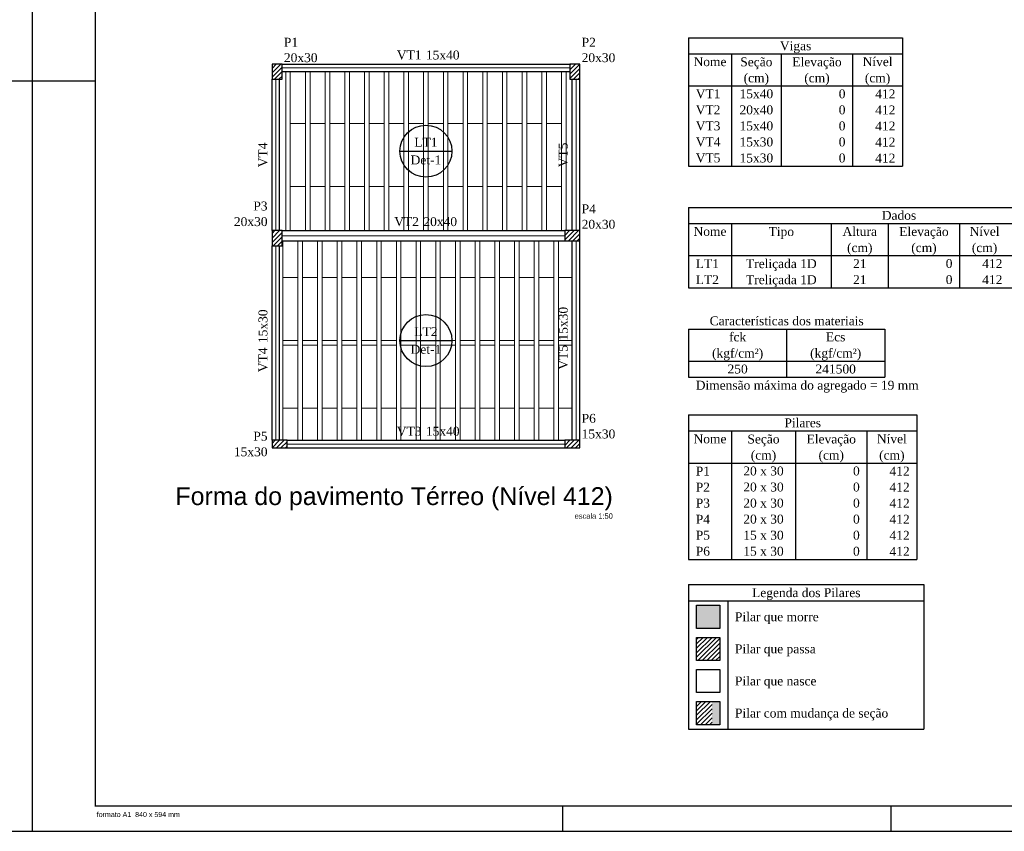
# Model space of a CAD drawing. Extents: x 1874 to 2462, y -2142 to -2023.
# Tile 11 of 74: x 1957 to 1996, y -2142 to -2110. Entities that reach past the tile are written whole.
import ezdxf

# ---------------------------------------------------------------- set-up
doc = ezdxf.new("R2010")
doc.units = 0
doc.header["$LTSCALE"] = 0.1
doc.header["$MEASUREMENT"] = 0
doc.layers.get('0').update_dxf_attribs({"linetype": 'CONTINUOUS', "lineweight": 25})
for name, color, linetype, lineweight in [('FO-Eixos', 5, 'CONTINUOUS', 5), ('FO-Hachuras das lajes', 1, 'CONTINUOUS', 20), ('FO-Hachuras dos pilares', 80, 'CONTINUOUS', 25), ('FO-PILARES', 160, 'CONTINUOUS', 30), ('FO-Textos das lajes', 7, 'CONTINUOUS', 25), ('FO-Textos das vigas', 7, 'CONTINUOUS', 25), ('FO-Textos dos pilares', 7, 'CONTINUOUS', 25), ('FO-TÍTULOS', 1, 'CONTINUOUS', 25), ('FO-VIGAS', 130, 'CONTINUOUS', 30)]:
    doc.layers.add(name, color=color, linetype=linetype, lineweight=lineweight)
for name, color, linetype in [('RVS-GER', 1, 'CONTINUOUS'), ('XX-CARIMBO', 9, 'CONTINUOUS'), ('XX-FOLHA', 253, 'CONTINUOUS')]:
    doc.layers.add(name, color=color, linetype=linetype)
doc.styles.add('ARIAL', font='arial.ttf')
doc.styles.add('Texto Carimbo', font='arial.ttf')
doc.styles.add('TimesNewRoman', font='times.ttf')
pattern_1 = [(45, (1967.15636, -2126.86705), (-0.08838835, 0.08838835), [])]

# ---------------------------------------------------------------- blocks, each defined once
blk = doc.blocks.new('Aprovacao A-1_SC')
at = {"layer": 'XX-CARIMBO', "ltscale": 0.5}
for p, q in [((0, 594), (0, 0)), ((840, 594), (840, 0)), ((0, 0), (840, 0))]:
    blk.add_line(p, q, dxfattribs=at)
at = {"layer": 'XX-FOLHA', "ltscale": 0.5}
for p, q in [((25, 297), (0, 297)), ((210, 10), (210, 0)), ((210, 10), (210, 0)), ((340, 10), (340, 0))]:
    blk.add_line(p, q, dxfattribs=at)
at = {"layer": 'XX-FOLHA'}
for p, q in [((25, 297), (0, 297)), ((840, 297), (830, 297)), ((840, 271.02), (840, 0))]:
    blk.add_line(p, q, dxfattribs=at)
at = {"layer": 'XX-FOLHA', "ltscale": 0.5, "const_width": 0.5}
blk.add_lwpolyline([(25, 584), (25, 10), (830, 10), (830, 584), (25, 584)], dxfattribs=at)
at = {"layer": 'RVS-GER', "style": 'Texto Carimbo'}
blk.add_text('formato A1  840 x 594 mm', height=2, dxfattribs=at).set_placement((25.5, 5.65))

msp = doc.modelspace()

# ---------------------------------------------------------------- hatches: boundary and pattern name
at = {"layer": 'FO-Hachuras dos pilares', "linetype": 'Continuous'}
h = msp.add_hatch(dxfattribs=at)
h.set_pattern_fill('ANSI31', color=256, style=0)
h.set_pattern_definition(pattern_1)
h.paths.add_polyline_path([(1967.5564, -2111.6713), (1967.3564, -2111.6713), (1967.1564, -2111.6713), (1967.1564, -2111.9713), (1967.1564, -2112.2713), (1967.3564, -2112.2713), (1967.5564, -2112.2713), (1967.5564, -2111.9713)])
h = msp.add_hatch(dxfattribs=at)
h.set_pattern_fill('ANSI31', color=256, style=0)
h.set_pattern_definition(pattern_1)
h.paths.add_polyline_path([(1979.3468, -2111.6713), (1979.1468, -2111.6713), (1978.9468, -2111.6713), (1978.9468, -2111.9713), (1978.9468, -2112.2713), (1979.1468, -2112.2713), (1979.3468, -2112.2713), (1979.3468, -2111.9713)])
h = msp.add_hatch(dxfattribs=at)
h.set_pattern_fill('ANSI31', color=256, style=0)
h.set_pattern_definition(pattern_1)
h.paths.add_polyline_path([(1967.5564, -2118.2671), (1967.3564, -2118.2671), (1967.1564, -2118.2671), (1967.1564, -2118.5671), (1967.1564, -2118.8671), (1967.3564, -2118.8671), (1967.5564, -2118.8671), (1967.5564, -2118.5671)])
h = msp.add_hatch(dxfattribs=at)
h.set_pattern_fill('ANSI31', color=256, style=0)
h.set_pattern_definition(pattern_1)
h.paths.add_polyline_path([(1978.7468, -2118.2671), (1978.7468, -2118.4671), (1978.7468, -2118.6671), (1979.0468, -2118.6671), (1979.3468, -2118.6671), (1979.3468, -2118.4671), (1979.3468, -2118.2671), (1979.0468, -2118.2671)])
h = msp.add_hatch(dxfattribs=at)
h.set_pattern_fill('ANSI31', color=256, style=0)
h.set_pattern_definition(pattern_1)
h.paths.add_polyline_path([(1967.1564, -2126.5671), (1967.1564, -2126.7171), (1967.1564, -2126.8671), (1967.4564, -2126.8671), (1967.7564, -2126.8671), (1967.7564, -2126.7171), (1967.7564, -2126.5671), (1967.4564, -2126.5671)])
h = msp.add_hatch(dxfattribs=at)
h.set_pattern_fill('ANSI31', color=256, style=0)
h.set_pattern_definition(pattern_1)
h.paths.add_polyline_path([(1978.7468, -2126.5671), (1978.7468, -2126.7171), (1978.7468, -2126.8671), (1979.0468, -2126.8671), (1979.3468, -2126.8671), (1979.3468, -2126.7171), (1979.3468, -2126.5671), (1979.0468, -2126.5671)])
for points in [[(1983.9706, -2134.015), (1983.9706, -2133.0972), (1984.8884, -2133.0972), (1984.8884, -2134.015), (1983.9706, -2134.015)], [(1984.5809, -2137.8274), (1984.5809, -2136.9096), (1984.8884, -2136.9096), (1984.8884, -2137.8274), (1984.5809, -2137.8274)]]:
    msp.add_hatch(color=256, dxfattribs=at).paths.add_polyline_path(points)
h = msp.add_hatch(dxfattribs=at)
h.set_pattern_fill('ANSI31', color=256, style=0)
h.set_pattern_definition(pattern_1)
h.paths.add_polyline_path([(1983.9706, -2135.2858), (1983.9706, -2134.368), (1984.8884, -2134.368), (1984.8884, -2135.2858), (1983.9706, -2135.2858)])
h = msp.add_hatch(dxfattribs=at)
h.set_pattern_fill('ANSI31', color=256, style=0)
h.set_pattern_definition(pattern_1)
h.paths.add_polyline_path([(1983.9706, -2137.8274), (1983.9706, -2136.9096), (1984.5809, -2136.9096), (1984.5809, -2137.8274), (1983.9706, -2137.8274)])

# ---------------------------------------------------------------- linework, layer by layer
at = {"layer": 'FO-Eixos'}
for p, q in [((1967.5564, -2111.8213), (1978.9468, -2111.8213)), ((1967.3064, -2118.2671), (1967.3064, -2112.2713)), ((1979.1968, -2118.2671), (1979.1968, -2112.2713)), ((1967.5564, -2118.4671), (1978.7468, -2118.4671)), ((1979.1968, -2126.5671), (1979.1968, -2118.6671)), ((1967.3064, -2126.5671), (1967.3064, -2118.8671)), ((1967.7564, -2126.7171), (1978.7468, -2126.7171))]:
    msp.add_line(p, q, dxfattribs=at)
for points in [[(1967.8814, -2111.9711), (1967.8814, -2114.0191), (1968.4814, -2114.0191), (1968.4814, -2111.9711)], [(1968.6614, -2111.9711), (1968.6614, -2114.0191), (1969.2614, -2114.0191), (1969.2614, -2111.9711)], [(1969.4414, -2111.9711), (1969.4414, -2114.0191), (1970.0414, -2114.0191), (1970.0414, -2111.9711)], [(1970.2214, -2111.9711), (1970.2214, -2114.0191), (1970.8214, -2114.0191), (1970.8214, -2111.9711)], [(1971.0014, -2111.9711), (1971.0014, -2114.0191), (1971.6014, -2114.0191), (1971.6014, -2111.9711)], [(1971.7814, -2111.9711), (1971.7814, -2114.0191), (1972.3814, -2114.0191), (1972.3814, -2111.9711)], [(1972.5614, -2111.9711), (1972.5614, -2114.0191), (1973.1614, -2114.0191), (1973.1614, -2111.9711)], [(1973.3414, -2111.9711), (1973.3414, -2114.0191), (1973.9414, -2114.0191), (1973.9414, -2111.9711)], [(1974.1214, -2111.9711), (1974.1214, -2114.0191), (1974.7214, -2114.0191), (1974.7214, -2111.9711)], [(1974.9014, -2111.9711), (1974.9014, -2114.0191), (1975.5014, -2114.0191), (1975.5014, -2111.9711)], [(1975.6814, -2111.9711), (1975.6814, -2114.0191), (1976.2814, -2114.0191), (1976.2814, -2111.9711)], [(1976.4614, -2111.9711), (1976.4614, -2114.0191), (1977.0614, -2114.0191), (1977.0614, -2111.9711)], [(1977.2414, -2111.9711), (1977.2414, -2114.0191), (1977.8414, -2114.0191), (1977.8414, -2111.9711)], [(1978.0214, -2111.9711), (1978.0214, -2114.0191), (1978.6214, -2114.0191), (1978.6214, -2111.9711)], [(1968.4814, -2118.2671), (1968.4814, -2116.5191), (1967.8814, -2116.5191), (1967.8814, -2118.2671)], [(1969.2614, -2118.2671), (1969.2614, -2116.5191), (1968.6614, -2116.5191), (1968.6614, -2118.2671)], [(1970.0414, -2118.2671), (1970.0414, -2116.5191), (1969.4414, -2116.5191), (1969.4414, -2118.2671)], [(1970.8214, -2118.2671), (1970.8214, -2116.5191), (1970.2214, -2116.5191), (1970.2214, -2118.2671)], [(1971.6014, -2118.2671), (1971.6014, -2116.5191), (1971.0014, -2116.5191), (1971.0014, -2118.2671)], [(1972.3814, -2118.2671), (1972.3814, -2116.5191), (1971.7814, -2116.5191), (1971.7814, -2118.2671)], [(1973.1614, -2118.2671), (1973.1614, -2116.5191), (1972.5614, -2116.5191), (1972.5614, -2118.2671)], [(1973.9414, -2118.2671), (1973.9414, -2116.5191), (1973.3414, -2116.5191), (1973.3414, -2118.2671)], [(1974.7214, -2118.2671), (1974.7214, -2116.5191), (1974.1214, -2116.5191), (1974.1214, -2118.2671)], [(1975.5014, -2118.2671), (1975.5014, -2116.5191), (1974.9014, -2116.5191), (1974.9014, -2118.2671)], [(1976.2814, -2118.2671), (1976.2814, -2116.5191), (1975.6814, -2116.5191), (1975.6814, -2118.2671)], [(1977.0614, -2118.2671), (1977.0614, -2116.5191), (1976.4614, -2116.5191), (1976.4614, -2118.2671)], [(1977.8414, -2118.2671), (1977.8414, -2116.5191), (1977.2414, -2116.5191), (1977.2414, -2118.2671)], [(1978.6214, -2118.2671), (1978.6214, -2116.5191), (1978.0214, -2116.5191), (1978.0214, -2118.2671)], [(1967.5814, -2118.6671), (1967.5814, -2120.1171), (1968.1814, -2120.1171), (1968.1814, -2118.6671)], [(1968.3614, -2118.6671), (1968.3614, -2120.1171), (1968.9614, -2120.1171), (1968.9614, -2118.6671)], [(1969.1414, -2118.6671), (1969.1414, -2120.1171), (1969.7414, -2120.1171), (1969.7414, -2118.6671)], [(1969.9214, -2118.6671), (1969.9214, -2120.1171), (1970.5214, -2120.1171), (1970.5214, -2118.6671)], [(1970.7014, -2118.6671), (1970.7014, -2120.1171), (1971.3014, -2120.1171), (1971.3014, -2118.6671)], [(1971.4814, -2118.6671), (1971.4814, -2120.1171), (1972.0814, -2120.1171), (1972.0814, -2118.6671)], [(1972.2614, -2118.6671), (1972.2614, -2120.1171), (1972.8614, -2120.1171), (1972.8614, -2118.6671)], [(1973.0414, -2118.6671), (1973.0414, -2120.1171), (1973.6414, -2120.1171), (1973.6414, -2118.6671)], [(1973.8214, -2118.6671), (1973.8214, -2120.1171), (1974.4214, -2120.1171), (1974.4214, -2118.6671)], [(1974.6014, -2118.6671), (1974.6014, -2120.1171), (1975.2014, -2120.1171), (1975.2014, -2118.6671)], [(1975.3814, -2118.6671), (1975.3814, -2120.1171), (1975.9814, -2120.1171), (1975.9814, -2118.6671)], [(1976.1614, -2118.6671), (1976.1614, -2120.1171), (1976.7614, -2120.1171), (1976.7614, -2118.6671)], [(1976.9414, -2118.6671), (1976.9414, -2120.1171), (1977.5414, -2120.1171), (1977.5414, -2118.6671)], [(1977.7214, -2118.6671), (1977.7214, -2120.1171), (1978.3214, -2120.1171), (1978.3214, -2118.6671)], [(1978.5014, -2118.6671), (1978.5014, -2120.1171), (1979.0464, -2120.1171)], [(1979.0464, -2120.1171), (1978.5014, -2120.1171), (1978.5014, -2122.6171), (1979.0464, -2122.6171)], [(1979.0464, -2122.7971), (1978.5014, -2122.7971), (1978.5014, -2125.2971), (1979.0464, -2125.2971)], [(1968.1814, -2126.5671), (1968.1814, -2125.2971), (1967.5814, -2125.2971), (1967.5814, -2126.5671)], [(1968.9614, -2126.5671), (1968.9614, -2125.2971), (1968.3614, -2125.2971), (1968.3614, -2126.5671)], [(1969.7414, -2126.5671), (1969.7414, -2125.2971), (1969.1414, -2125.2971), (1969.1414, -2126.5671)], [(1970.5214, -2126.5671), (1970.5214, -2125.2971), (1969.9214, -2125.2971), (1969.9214, -2126.5671)], [(1971.3014, -2126.5671), (1971.3014, -2125.2971), (1970.7014, -2125.2971), (1970.7014, -2126.5671)], [(1972.0814, -2126.5671), (1972.0814, -2125.2971), (1971.4814, -2125.2971), (1971.4814, -2126.5671)], [(1972.8614, -2126.5671), (1972.8614, -2125.2971), (1972.2614, -2125.2971), (1972.2614, -2126.5671)], [(1973.6414, -2126.5671), (1973.6414, -2125.2971), (1973.0414, -2125.2971), (1973.0414, -2126.5671)], [(1974.4214, -2126.5671), (1974.4214, -2125.2971), (1973.8214, -2125.2971), (1973.8214, -2126.5671)], [(1975.2014, -2126.5671), (1975.2014, -2125.2971), (1974.6014, -2125.2971), (1974.6014, -2126.5671)], [(1975.9814, -2126.5671), (1975.9814, -2125.2971), (1975.3814, -2125.2971), (1975.3814, -2126.5671)], [(1976.7614, -2126.5671), (1976.7614, -2125.2971), (1976.1614, -2125.2971), (1976.1614, -2126.5671)], [(1977.5414, -2126.5671), (1977.5414, -2125.2971), (1976.9414, -2125.2971), (1976.9414, -2126.5671)], [(1978.3214, -2126.5671), (1978.3214, -2125.2971), (1977.7214, -2125.2971), (1977.7214, -2126.5671)], [(1979.0464, -2125.2971), (1978.5014, -2125.2971), (1978.5014, -2126.5671)]]:
    msp.add_lwpolyline(points, dxfattribs=at)
for points in [[(1968.4814, -2116.5191), (1968.4814, -2114.0191), (1967.8814, -2114.0191), (1967.8814, -2116.5191), (1968.4814, -2116.5191)], [(1969.2614, -2116.5191), (1969.2614, -2114.0191), (1968.6614, -2114.0191), (1968.6614, -2116.5191), (1969.2614, -2116.5191)], [(1970.0414, -2116.5191), (1970.0414, -2114.0191), (1969.4414, -2114.0191), (1969.4414, -2116.5191), (1970.0414, -2116.5191)], [(1970.8214, -2116.5191), (1970.8214, -2114.0191), (1970.2214, -2114.0191), (1970.2214, -2116.5191), (1970.8214, -2116.5191)], [(1971.6014, -2116.5191), (1971.6014, -2114.0191), (1971.0014, -2114.0191), (1971.0014, -2116.5191), (1971.6014, -2116.5191)], [(1972.3814, -2116.5191), (1972.3814, -2114.0191), (1971.7814, -2114.0191), (1971.7814, -2116.5191), (1972.3814, -2116.5191)], [(1973.1614, -2116.5191), (1973.1614, -2114.0191), (1972.5614, -2114.0191), (1972.5614, -2116.5191), (1973.1614, -2116.5191)], [(1973.9414, -2116.5191), (1973.9414, -2114.0191), (1973.3414, -2114.0191), (1973.3414, -2116.5191), (1973.9414, -2116.5191)], [(1974.7214, -2116.5191), (1974.7214, -2114.0191), (1974.1214, -2114.0191), (1974.1214, -2116.5191), (1974.7214, -2116.5191)], [(1975.5014, -2116.5191), (1975.5014, -2114.0191), (1974.9014, -2114.0191), (1974.9014, -2116.5191), (1975.5014, -2116.5191)], [(1976.2814, -2116.5191), (1976.2814, -2114.0191), (1975.6814, -2114.0191), (1975.6814, -2116.5191), (1976.2814, -2116.5191)], [(1977.0614, -2116.5191), (1977.0614, -2114.0191), (1976.4614, -2114.0191), (1976.4614, -2116.5191), (1977.0614, -2116.5191)], [(1977.8414, -2116.5191), (1977.8414, -2114.0191), (1977.2414, -2114.0191), (1977.2414, -2116.5191), (1977.8414, -2116.5191)], [(1978.6214, -2116.5191), (1978.6214, -2114.0191), (1978.0214, -2114.0191), (1978.0214, -2116.5191), (1978.6214, -2116.5191)], [(1968.1814, -2122.6171), (1968.1814, -2120.1171), (1967.5814, -2120.1171), (1967.5814, -2122.6171), (1968.1814, -2122.6171)], [(1968.9614, -2122.6171), (1968.9614, -2120.1171), (1968.3614, -2120.1171), (1968.3614, -2122.6171), (1968.9614, -2122.6171)], [(1969.7414, -2122.6171), (1969.7414, -2120.1171), (1969.1414, -2120.1171), (1969.1414, -2122.6171), (1969.7414, -2122.6171)], [(1970.5214, -2122.6171), (1970.5214, -2120.1171), (1969.9214, -2120.1171), (1969.9214, -2122.6171), (1970.5214, -2122.6171)], [(1971.3014, -2122.6171), (1971.3014, -2120.1171), (1970.7014, -2120.1171), (1970.7014, -2122.6171), (1971.3014, -2122.6171)], [(1972.0814, -2122.6171), (1972.0814, -2120.1171), (1971.4814, -2120.1171), (1971.4814, -2122.6171), (1972.0814, -2122.6171)], [(1972.8614, -2122.6171), (1972.8614, -2120.1171), (1972.2614, -2120.1171), (1972.2614, -2122.6171), (1972.8614, -2122.6171)], [(1973.6414, -2122.6171), (1973.6414, -2120.1171), (1973.0414, -2120.1171), (1973.0414, -2122.6171), (1973.6414, -2122.6171)], [(1974.4214, -2122.6171), (1974.4214, -2120.1171), (1973.8214, -2120.1171), (1973.8214, -2122.6171), (1974.4214, -2122.6171)], [(1975.2014, -2122.6171), (1975.2014, -2120.1171), (1974.6014, -2120.1171), (1974.6014, -2122.6171), (1975.2014, -2122.6171)], [(1975.9814, -2122.6171), (1975.9814, -2120.1171), (1975.3814, -2120.1171), (1975.3814, -2122.6171), (1975.9814, -2122.6171)], [(1976.7614, -2122.6171), (1976.7614, -2120.1171), (1976.1614, -2120.1171), (1976.1614, -2122.6171), (1976.7614, -2122.6171)], [(1977.5414, -2122.6171), (1977.5414, -2120.1171), (1976.9414, -2120.1171), (1976.9414, -2122.6171), (1977.5414, -2122.6171)], [(1978.3214, -2122.6171), (1978.3214, -2120.1171), (1977.7214, -2120.1171), (1977.7214, -2122.6171), (1978.3214, -2122.6171)], [(1968.1814, -2125.2971), (1968.1814, -2122.7971), (1967.5814, -2122.7971), (1967.5814, -2125.2971), (1968.1814, -2125.2971)], [(1968.9614, -2125.2971), (1968.9614, -2122.7971), (1968.3614, -2122.7971), (1968.3614, -2125.2971), (1968.9614, -2125.2971)], [(1969.7414, -2125.2971), (1969.7414, -2122.7971), (1969.1414, -2122.7971), (1969.1414, -2125.2971), (1969.7414, -2125.2971)], [(1970.5214, -2125.2971), (1970.5214, -2122.7971), (1969.9214, -2122.7971), (1969.9214, -2125.2971), (1970.5214, -2125.2971)], [(1971.3014, -2125.2971), (1971.3014, -2122.7971), (1970.7014, -2122.7971), (1970.7014, -2125.2971), (1971.3014, -2125.2971)], [(1972.0814, -2125.2971), (1972.0814, -2122.7971), (1971.4814, -2122.7971), (1971.4814, -2125.2971), (1972.0814, -2125.2971)], [(1972.8614, -2125.2971), (1972.8614, -2122.7971), (1972.2614, -2122.7971), (1972.2614, -2125.2971), (1972.8614, -2125.2971)], [(1973.6414, -2125.2971), (1973.6414, -2122.7971), (1973.0414, -2122.7971), (1973.0414, -2125.2971), (1973.6414, -2125.2971)], [(1974.4214, -2125.2971), (1974.4214, -2122.7971), (1973.8214, -2122.7971), (1973.8214, -2125.2971), (1974.4214, -2125.2971)], [(1975.2014, -2125.2971), (1975.2014, -2122.7971), (1974.6014, -2122.7971), (1974.6014, -2125.2971), (1975.2014, -2125.2971)], [(1975.9814, -2125.2971), (1975.9814, -2122.7971), (1975.3814, -2122.7971), (1975.3814, -2125.2971), (1975.9814, -2125.2971)], [(1976.7614, -2125.2971), (1976.7614, -2122.7971), (1976.1614, -2122.7971), (1976.1614, -2125.2971), (1976.7614, -2125.2971)], [(1977.5414, -2125.2971), (1977.5414, -2122.7971), (1976.9414, -2122.7971), (1976.9414, -2125.2971), (1977.5414, -2125.2971)], [(1978.3214, -2125.2971), (1978.3214, -2122.7971), (1977.7214, -2122.7971), (1977.7214, -2125.2971), (1978.3214, -2125.2971)]]:
    msp.add_lwpolyline(points, close=True, dxfattribs=at)
at = {"layer": 'FO-Hachuras das lajes'}
for p, q in [((1967.7014, -2118.2671), (1967.7014, -2111.9711)), ((1967.8814, -2118.2671), (1967.8814, -2111.9711)), ((1968.4814, -2118.2671), (1968.4814, -2111.9711)), ((1968.6614, -2118.2671), (1968.6614, -2111.9711)), ((1969.2614, -2118.2671), (1969.2614, -2111.9711)), ((1969.4414, -2118.2671), (1969.4414, -2111.9711)), ((1970.0414, -2118.2671), (1970.0414, -2111.9711)), ((1970.2214, -2118.2671), (1970.2214, -2111.9711)), ((1970.8214, -2118.2671), (1970.8214, -2111.9711)), ((1971.0014, -2118.2671), (1971.0014, -2111.9711)), ((1971.6014, -2118.2671), (1971.6014, -2111.9711)), ((1971.7814, -2118.2671), (1971.7814, -2111.9711)), ((1972.3814, -2118.2671), (1972.3814, -2111.9711)), ((1972.5614, -2118.2671), (1972.5614, -2111.9711)), ((1973.1614, -2118.2671), (1973.1614, -2111.9711)), ((1973.3414, -2118.2671), (1973.3414, -2111.9711)), ((1973.9414, -2118.2671), (1973.9414, -2111.9711)), ((1974.1214, -2118.2671), (1974.1214, -2111.9711)), ((1974.7214, -2118.2671), (1974.7214, -2111.9711)), ((1974.9014, -2118.2671), (1974.9014, -2111.9711)), ((1975.5014, -2118.2671), (1975.5014, -2111.9711)), ((1975.6814, -2118.2671), (1975.6814, -2111.9711)), ((1976.2814, -2118.2671), (1976.2814, -2111.9711)), ((1976.4614, -2118.2671), (1976.4614, -2111.9711)), ((1977.0614, -2118.2671), (1977.0614, -2111.9711)), ((1977.2414, -2118.2671), (1977.2414, -2111.9711)), ((1977.8414, -2118.2671), (1977.8414, -2111.9711)), ((1978.0214, -2118.2671), (1978.0214, -2111.9711)), ((1978.6214, -2118.2671), (1978.6214, -2111.9711)), ((1978.8014, -2118.2671), (1978.8014, -2111.9711)), ((1967.5814, -2126.5671), (1967.5814, -2118.6671)), ((1968.1814, -2126.5671), (1968.1814, -2118.6671)), ((1968.3614, -2126.5671), (1968.3614, -2118.6671)), ((1968.9614, -2126.5671), (1968.9614, -2118.6671)), ((1969.1414, -2126.5671), (1969.1414, -2118.6671)), ((1969.7414, -2126.5671), (1969.7414, -2118.6671)), ((1969.9214, -2126.5671), (1969.9214, -2118.6671)), ((1970.5214, -2126.5671), (1970.5214, -2118.6671)), ((1970.7014, -2126.5671), (1970.7014, -2118.6671)), ((1971.3014, -2126.5671), (1971.3014, -2118.6671)), ((1971.4814, -2126.5671), (1971.4814, -2118.6671)), ((1972.0814, -2126.5671), (1972.0814, -2118.6671)), ((1972.2614, -2126.5671), (1972.2614, -2118.6671)), ((1972.8614, -2126.5671), (1972.8614, -2118.6671)), ((1973.0414, -2126.5671), (1973.0414, -2118.6671)), ((1973.6414, -2126.5671), (1973.6414, -2118.6671)), ((1973.8214, -2126.5671), (1973.8214, -2118.6671)), ((1974.4214, -2126.5671), (1974.4214, -2118.6671)), ((1974.6014, -2126.5671), (1974.6014, -2118.6671)), ((1975.2014, -2126.5671), (1975.2014, -2118.6671)), ((1975.3814, -2126.5671), (1975.3814, -2118.6671)), ((1975.9814, -2126.5671), (1975.9814, -2118.6671)), ((1976.1614, -2126.5671), (1976.1614, -2118.6671)), ((1976.7614, -2126.5671), (1976.7614, -2118.6671)), ((1976.9414, -2126.5671), (1976.9414, -2118.6671)), ((1977.5414, -2126.5671), (1977.5414, -2118.6671)), ((1977.7214, -2126.5671), (1977.7214, -2118.6671)), ((1978.3214, -2126.5671), (1978.3214, -2118.6671)), ((1978.5014, -2126.5671), (1978.5014, -2118.6671)), ((1967.5814, -2122.6171), (1968.1814, -2122.6171)), ((1967.5814, -2122.7971), (1968.1814, -2122.7971)), ((1968.3614, -2122.6171), (1968.9614, -2122.6171)), ((1968.3614, -2122.7971), (1968.9614, -2122.7971)), ((1969.1414, -2122.6171), (1969.7414, -2122.6171)), ((1969.1414, -2122.7971), (1969.7414, -2122.7971)), ((1969.9214, -2122.6171), (1970.5214, -2122.6171)), ((1969.9214, -2122.7971), (1970.5214, -2122.7971)), ((1970.7014, -2122.6171), (1971.3014, -2122.6171)), ((1970.7014, -2122.7971), (1971.3014, -2122.7971)), ((1971.4814, -2122.6171), (1972.0814, -2122.6171)), ((1971.4814, -2122.7971), (1972.0814, -2122.7971)), ((1972.2614, -2122.6171), (1972.8614, -2122.6171)), ((1972.2614, -2122.7971), (1972.8614, -2122.7971)), ((1973.0414, -2122.6171), (1973.6414, -2122.6171)), ((1973.0414, -2122.7971), (1973.6414, -2122.7971)), ((1973.8214, -2122.6171), (1974.4214, -2122.6171)), ((1973.8214, -2122.7971), (1974.4214, -2122.7971)), ((1974.6014, -2122.6171), (1975.2014, -2122.6171)), ((1974.6014, -2122.7971), (1975.2014, -2122.7971)), ((1975.3814, -2122.6171), (1975.9814, -2122.6171)), ((1975.3814, -2122.7971), (1975.9814, -2122.7971)), ((1976.1614, -2122.6171), (1976.7614, -2122.6171)), ((1976.1614, -2122.7971), (1976.7614, -2122.7971)), ((1976.9414, -2122.6171), (1977.5414, -2122.6171)), ((1976.9414, -2122.7971), (1977.5414, -2122.7971)), ((1977.7214, -2122.6171), (1978.3214, -2122.6171)), ((1977.7214, -2122.7971), (1978.3214, -2122.7971)), ((1978.5014, -2122.6171), (1979.0464, -2122.6171)), ((1978.5014, -2122.7971), (1979.0464, -2122.7971))]:
    msp.add_line(p, q, dxfattribs=at)
at = {"layer": 'FO-PILARES'}
for points in [[(1967.5564, -2111.6713), (1967.3564, -2111.6713), (1967.1564, -2111.6713), (1967.1564, -2111.9713), (1967.1564, -2112.2713), (1967.3564, -2112.2713), (1967.5564, -2112.2713), (1967.5564, -2111.9713), (1967.5564, -2111.6713)], [(1979.3468, -2111.6713), (1979.1468, -2111.6713), (1978.9468, -2111.6713), (1978.9468, -2111.9713), (1978.9468, -2112.2713), (1979.1468, -2112.2713), (1979.3468, -2112.2713), (1979.3468, -2111.9713), (1979.3468, -2111.6713)], [(1967.5564, -2118.2671), (1967.3564, -2118.2671), (1967.1564, -2118.2671), (1967.1564, -2118.5671), (1967.1564, -2118.8671), (1967.3564, -2118.8671), (1967.5564, -2118.8671), (1967.5564, -2118.5671), (1967.5564, -2118.2671)], [(1978.7468, -2118.2671), (1978.7468, -2118.4671), (1978.7468, -2118.6671), (1979.0468, -2118.6671), (1979.3468, -2118.6671), (1979.3468, -2118.4671), (1979.3468, -2118.2671), (1979.0468, -2118.2671), (1978.7468, -2118.2671)], [(1967.1564, -2126.5671), (1967.1564, -2126.7171), (1967.1564, -2126.8671), (1967.4564, -2126.8671), (1967.7564, -2126.8671), (1967.7564, -2126.7171), (1967.7564, -2126.5671), (1967.4564, -2126.5671), (1967.1564, -2126.5671)], [(1978.7468, -2126.5671), (1978.7468, -2126.7171), (1978.7468, -2126.8671), (1979.0468, -2126.8671), (1979.3468, -2126.8671), (1979.3468, -2126.7171), (1979.3468, -2126.5671), (1979.0468, -2126.5671), (1978.7468, -2126.5671)], [(1983.9706, -2134.015), (1983.9706, -2133.0972), (1984.8884, -2133.0972), (1984.8884, -2134.015), (1983.9706, -2134.015)], [(1983.9706, -2135.2858), (1983.9706, -2134.368), (1984.8884, -2134.368), (1984.8884, -2135.2858), (1983.9706, -2135.2858)], [(1983.9706, -2136.5566), (1983.9706, -2135.6388), (1984.8884, -2135.6388), (1984.8884, -2136.5566), (1983.9706, -2136.5566)], [(1983.9706, -2137.8274), (1983.9706, -2136.9096), (1984.8884, -2136.9096), (1984.8884, -2137.8274), (1983.9706, -2137.8274)]]:
    msp.add_lwpolyline(points, close=True, dxfattribs=at)
at = {"layer": 'FO-Textos das lajes'}
for p, q in [((1972.2224, -2115.1192), (1974.2807, -2115.1192)), ((1972.2224, -2122.6171), (1974.2807, -2122.6171))]:
    msp.add_line(p, q, dxfattribs=at)
for centre in [(1973.2516, -2115.1192), (1973.2516, -2122.6171)]:
    msp.add_circle(centre, 1.0292, dxfattribs=at)
at = {"layer": 'FO-Textos das vigas'}
for p, q in [((1983.6529, -2110.6299), (1992.1249, -2110.6299)), ((1983.6529, -2110.6299), (1983.6529, -2115.7131)), ((1992.1249, -2110.6299), (1992.1249, -2115.7131)), ((1983.6529, -2111.2653), (1992.1249, -2111.2653)), ((1985.3473, -2111.2653), (1985.3473, -2115.7131)), ((1987.3241, -2111.2653), (1987.3241, -2115.7131)), ((1990.1481, -2111.2653), (1990.1481, -2115.7131)), ((1983.6529, -2112.5361), (1992.1249, -2112.5361)), ((1983.6529, -2115.7131), (1992.1249, -2115.7131)), ((1983.6529, -2117.3485), (2009.9161, -2117.3485)), ((1983.6529, -2117.3485), (2009.9161, -2117.3485)), ((1983.6529, -2117.3485), (1983.6529, -2120.5255)), ((1983.6529, -2117.9839), (2009.9161, -2117.9839)), ((1985.3473, -2117.9839), (1985.3473, -2120.5255)), ((1989.3009, -2117.9839), (1989.3009, -2120.5255)), ((1991.5601, -2117.9839), (1991.5601, -2120.5255)), ((1994.3841, -2117.9839), (1994.3841, -2120.5255)), ((1983.6529, -2119.2547), (2009.9161, -2119.2547)), ((1983.6529, -2120.5255), (2009.9161, -2120.5255)), ((1983.6529, -2122.1609), (1991.4189, -2122.1609)), ((1983.6529, -2122.1609), (1983.6529, -2124.0671)), ((1987.5359, -2122.1609), (1987.5359, -2124.0671)), ((1991.4189, -2122.1609), (1991.4189, -2124.0671)), ((1983.6529, -2123.4317), (1991.4189, -2123.4317)), ((1983.6529, -2124.0671), (1991.4189, -2124.0671)), ((1983.6529, -2124.0671), (1991.4189, -2124.0671)), ((1983.6529, -2132.2799), (1992.9721, -2132.2799)), ((1983.6529, -2132.2799), (1983.6529, -2137.9985)), ((1992.9721, -2132.2799), (1992.9721, -2137.9985)), ((1983.6529, -2132.9153), (1992.9721, -2132.9153)), ((1985.2061, -2132.9153), (1985.2061, -2137.9985)), ((1983.6529, -2137.9985), (1992.9721, -2137.9985))]:
    msp.add_line(p, q, dxfattribs=at)
at = {"layer": 'FO-Textos dos pilares'}
for p, q in [((1983.6529, -2125.5613), (1992.6897, -2125.5613)), ((1983.6529, -2125.5613), (1983.6529, -2131.2799)), ((1992.6897, -2125.5613), (1992.6897, -2131.2799)), ((1983.6529, -2126.1967), (1992.6897, -2126.1967)), ((1985.3473, -2126.1967), (1985.3473, -2131.2799)), ((1987.8889, -2126.1967), (1987.8889, -2131.2799)), ((1990.7129, -2126.1967), (1990.7129, -2131.2799)), ((1983.6529, -2127.4675), (1992.6897, -2127.4675)), ((1983.6529, -2131.2799), (1992.6897, -2131.2799))]:
    msp.add_line(p, q, dxfattribs=at)
at = {"layer": 'FO-VIGAS'}
for p, q in [((1967.5564, -2111.6713), (1978.9468, -2111.6713)), ((1967.5564, -2111.9713), (1978.9468, -2111.9713)), ((1967.1564, -2118.2671), (1967.1564, -2112.2713)), ((1967.4564, -2118.2671), (1967.4564, -2112.2713)), ((1979.0468, -2118.2671), (1979.0468, -2112.2713)), ((1979.3468, -2118.2671), (1979.3468, -2112.2713)), ((1967.5564, -2118.2671), (1978.7468, -2118.2671)), ((1967.5564, -2118.6671), (1978.7468, -2118.6671)), ((1979.0468, -2126.5671), (1979.0468, -2118.6671)), ((1979.3468, -2126.5671), (1979.3468, -2118.6671)), ((1967.1564, -2126.5671), (1967.1564, -2118.8671)), ((1967.4564, -2126.5671), (1967.4564, -2118.8671)), ((1967.7564, -2126.5671), (1978.7468, -2126.5671)), ((1967.7564, -2126.8671), (1978.7468, -2126.8671))]:
    msp.add_line(p, q, dxfattribs=at)

# ---------------------------------------------------------------- block references
at = {"xscale": 0.1, "yscale": 0.1, "zscale": 0.1}
for p in [(1873.665, -2142.045), (1957.665, -2142.045)]:
    msp.add_blockref('Aprovacao A-1_SC', p, dxfattribs=at)

# ---------------------------------------------------------------- texts
at = {"layer": 'FO-Textos das lajes', "char_height": 0.353, "attachment_point": 8, "line_spacing_factor": 0.798, "style": 'TimesNewRoman'}
for s, insert, width in [('LT1', (1973.2514, -2114.9426), 1.2708), ('Det-1', (1973.2514, -2115.6486), 2.118), ('LT2', (1973.2514, -2122.4406), 1.2708), ('Det-1', (1973.2514, -2123.1466), 2.118)]:
    msp.add_mtext(s, dxfattribs=dict(at, insert=insert, width=width))
at = {"layer": 'FO-Textos das vigas', "char_height": 0.353, "line_spacing_factor": 0.798, "style": 'TimesNewRoman'}
for s, insert, width, attachment_point in [('Vigas', (1987.8894, -2111.2411), 2.118, 8), ('VT1', (1973.0754, -2111.4946), 1.2708, 9), ('15x40', (1973.2514, -2111.4946), 2.118, 7), ('Nível', (1991.1364, -2111.7596), 2.118, 8), ('Nome', (1984.5004, -2111.7596), 1.6944, 8), ('Seção', (1986.3354, -2111.8761), 2.118, 8), ('Elevação', (1988.7364, -2111.8761), 3.3888, 8), ('(cm)', (1986.3354, -2112.5111), 1.6944, 8), ('(cm)', (1988.7364, -2112.5111), 1.6944, 8), ('(cm)', (1991.1364, -2112.5111), 1.6944, 8), ('VT1', (1983.9354, -2113.0306), 1.2708, 7), ('15x40', (1986.3354, -2113.0306), 2.118, 8), ('0', (1989.8654, -2113.0306), 0.4236, 9), ('412', (1991.8424, -2113.0306), 1.2708, 9), ('VT2', (1983.9354, -2113.6656), 1.2708, 7), ('20x40', (1986.3354, -2113.6656), 2.118, 8), ('0', (1989.8654, -2113.6656), 0.4236, 9), ('412', (1991.8424, -2113.6656), 1.2708, 9), ('VT3', (1983.9354, -2114.3016), 1.2708, 7), ('15x40', (1986.3354, -2114.3016), 2.118, 8), ('0', (1989.8654, -2114.3016), 0.4236, 9), ('412', (1991.8424, -2114.3016), 1.2708, 9), ('VT4', (1983.9354, -2114.9366), 1.2708, 7), ('15x30', (1986.3354, -2114.9366), 2.118, 8), ('0', (1989.8654, -2114.9366), 0.4236, 9), ('412', (1991.8424, -2114.9366), 1.2708, 9), ('VT5', (1983.9354, -2115.5716), 1.2708, 7), ('15x30', (1986.3354, -2115.5716), 2.118, 8), ('0', (1989.8654, -2115.5716), 0.4236, 9), ('412', (1991.8424, -2115.5716), 1.2708, 9), ('Dados', (1991.9834, -2117.8426), 2.118, 8), ('VT2', (1972.9754, -2118.0906), 1.2708, 9), ('20x40', (1973.1514, -2118.0906), 2.118, 7), ('Nome', (1984.5004, -2118.4786), 1.6944, 8), ('Tipo', (1987.3244, -2118.5951), 1.6944, 8), ('Altura', (1990.4304, -2118.4786), 2.5416, 8), ('Elevação', (1992.9724, -2118.5951), 3.3888, 8), ('Nível', (1995.3724, -2118.4786), 2.118, 8), ('(cm)', (1990.4304, -2119.2301), 1.6944, 8), ('(cm)', (1992.9724, -2119.2301), 1.6944, 8), ('(cm)', (1995.3724, -2119.2301), 1.6944, 8), ('LT1', (1983.9354, -2119.7486), 1.2708, 7), ('Treliçada 1D', (1987.3244, -2119.8651), 5.0832, 8), ('21', (1990.4304, -2119.7486), 0.8472, 8), ('0', (1994.1014, -2119.7486), 0.4236, 9), ('412', (1996.0784, -2119.7486), 1.2708, 9), ('LT2', (1983.9354, -2120.3846), 1.2708, 7), ('Treliçada 1D', (1987.3244, -2120.5011), 5.0832, 8), ('21', (1990.4304, -2120.3846), 0.8472, 8), ('0', (1994.1014, -2120.3846), 0.4236, 9), ('412', (1996.0784, -2120.3846), 1.2708, 9), ('Características dos materiais', (1987.5364, -2122.0196), 12.2844, 8), ('fck', (1985.5944, -2122.6556), 1.2708, 8), ('Ecs', (1989.4774, -2122.6556), 1.2708, 8), ('(kgf/cm²)', (1985.5944, -2123.4071), 3.8124, 8), ('(kgf/cm²)', (1989.4774, -2123.4071), 3.8124, 8), ('250', (1985.5944, -2123.9256), 1.2708, 8), ('241500', (1989.4774, -2123.9256), 2.5416, 8), ('Dimensão máxima do agregado = 19 mm', (1983.9354, -2124.6781), 14.826, 7), ('VT3', (1973.0754, -2126.3906), 1.2708, 9), ('15x40', (1973.2514, -2126.3906), 2.118, 7), ('Legenda dos Pilares', (1988.3124, -2132.8911), 8.0484, 8), ('Pilar que morre', (1985.4884, -2133.8441), 6.354, 7), ('Pilar que passa', (1985.4884, -2135.1141), 6.354, 7), ('Pilar que nasce', (1985.4884, -2136.3851), 6.354, 7), ('Pilar com mudança de seção', (1985.4884, -2137.6561), 11.0136, 7)]:
    msp.add_mtext(s, dxfattribs=dict(at, insert=insert, width=width, attachment_point=attachment_point))
at = {"layer": 'FO-Textos das vigas', "char_height": 0.353, "rotation": 90.00021, "line_spacing_factor": 0.798, "style": 'TimesNewRoman'}
for s, insert, width, attachment_point in [('VT4', (1966.9799, -2115.2691), 1.2708, 8), ('VT5', (1978.8699, -2115.2691), 1.2708, 8), ('15x30', (1978.8699, -2122.6171), 2.118, 7), ('15x30', (1966.9799, -2122.7171), 2.118, 7), ('VT4', (1966.9799, -2122.8931), 1.2708, 9), ('VT5', (1978.8699, -2122.7931), 1.2708, 9)]:
    msp.add_mtext(s, dxfattribs=dict(at, insert=insert, width=width, attachment_point=attachment_point))
at = {"layer": 'FO-Textos dos pilares', "char_height": 0.353, "line_spacing_factor": 0.798, "style": 'TimesNewRoman'}
for s, insert, width, attachment_point in [('P1', (1967.6274, -2110.9826), 0.8472, 7), ('P2', (1979.4174, -2110.9826), 0.8472, 7), ('20x30', (1967.6274, -2111.6006), 2.118, 7), ('20x30', (1979.4174, -2111.6006), 2.118, 7), ('P3', (1966.9804, -2117.4726), 0.8472, 9), ('P4', (1979.4174, -2117.5786), 0.8472, 7), ('20x30', (1966.9804, -2118.0906), 2.118, 9), ('20x30', (1979.4174, -2118.1966), 2.118, 7), ('P6', (1979.4174, -2125.8786), 0.8472, 7), ('Pilares', (1988.1714, -2126.0556), 2.9652, 8), ('15x30', (1979.4174, -2126.4966), 2.118, 7), ('P5', (1966.9804, -2126.5846), 0.8472, 9), ('Nome', (1984.5004, -2126.6906), 1.6944, 8), ('Seção', (1986.6184, -2126.8071), 2.118, 8), ('Elevação', (1989.3014, -2126.8071), 3.3888, 8), ('Nível', (1991.7014, -2126.6906), 2.118, 8), ('15x30', (1966.9804, -2127.2026), 2.118, 9), ('(cm)', (1986.6184, -2127.4431), 1.6944, 8), ('(cm)', (1989.3014, -2127.4431), 1.6944, 8), ('(cm)', (1991.7014, -2127.4431), 1.6944, 8), ('P1', (1983.9354, -2127.9616), 0.8472, 7), ('20 x 30', (1986.6184, -2127.9616), 2.9652, 8), ('0', (1990.4304, -2127.9616), 0.4236, 9), ('412', (1992.4074, -2127.9616), 1.2708, 9), ('P2', (1983.9354, -2128.5976), 0.8472, 7), ('20 x 30', (1986.6184, -2128.5976), 2.9652, 8), ('0', (1990.4304, -2128.5976), 0.4236, 9), ('412', (1992.4074, -2128.5976), 1.2708, 9), ('P3', (1983.9354, -2129.2326), 0.8472, 7), ('20 x 30', (1986.6184, -2129.2326), 2.9652, 8), ('0', (1990.4304, -2129.2326), 0.4236, 9), ('412', (1992.4074, -2129.2326), 1.2708, 9), ('P4', (1983.9354, -2129.8676), 0.8472, 7), ('20 x 30', (1986.6184, -2129.8676), 2.9652, 8), ('0', (1990.4304, -2129.8676), 0.4236, 9), ('412', (1992.4074, -2129.8676), 1.2708, 9), ('P5', (1983.9354, -2130.5036), 0.8472, 7), ('15 x 30', (1986.6184, -2130.5036), 2.9652, 8), ('0', (1990.4304, -2130.5036), 0.4236, 9), ('412', (1992.4074, -2130.5036), 1.2708, 9), ('P6', (1983.9354, -2131.1386), 0.8472, 7), ('15 x 30', (1986.6184, -2131.1386), 2.9652, 8), ('0', (1990.4304, -2131.1386), 0.4236, 9), ('412', (1992.4074, -2131.1386), 1.2708, 9)]:
    msp.add_mtext(s, dxfattribs=dict(at, insert=insert, width=width, attachment_point=attachment_point))
at = {"layer": 'FO-TÍTULOS', "attachment_point": 9, "line_spacing_factor": 0.798, "style": 'ARIAL'}
for s, insert, char_height, width in [('Forma do pavimento Térreo (Nível 412)', (1980.6524, -2129.3421), 0.706, 31.3464), ('escala 1:50', (1980.6524, -2129.6732), 0.2118, 2.79576)]:
    msp.add_mtext(s, dxfattribs=dict(at, insert=insert, char_height=char_height, width=width))

doc.saveas('drawing.dxf')
